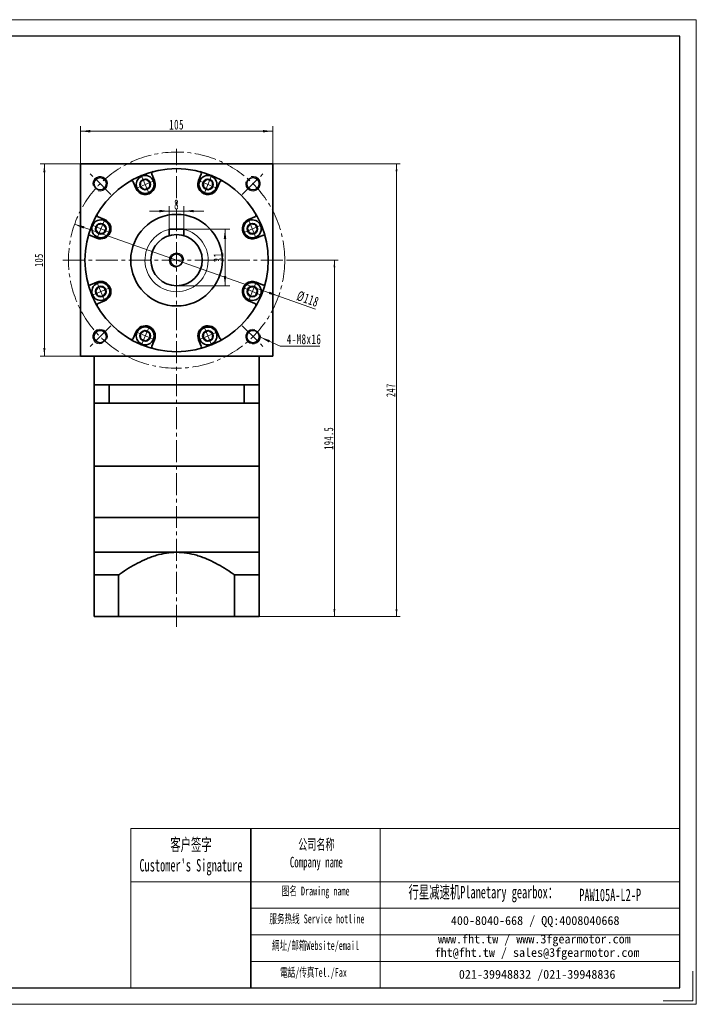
# Model space of a CAD drawing. Header units: millimetres. Extents: x 2895 to 3655, y -169 to 378.
# Tile 2 of 2: x 3285 to 3655, y -169 to 369. Entities that reach past the tile are written whole.
import ezdxf

# ---------------------------------------------------------------- set-up
doc = ezdxf.new("R2010")
doc.units = ezdxf.units.MM
doc.set_wipeout_variables(frame=1)
doc.linetypes.add('点画线', pattern=[18, 12, -2, 2, -2])
doc.layers.get('0').update_dxf_attribs({"lineweight": 35})
for name, color, linetype, lineweight in [('7标注层', 4, 'Continuous', 18), ('CDRAFT0', 7, 'Continuous', 35), ('EB0', 7, 'Continuous', 35), ('EB0_1', 7, 'Continuous', 35), ('SLD-0', 7, 'Continuous', 18), ('中心线层', 1, '点画线', 18), ('图框_外框线', 7, 'Continuous', 18), ('尺寸线层', 3, 'Continuous', 18), ('粗实线层', 7, 'Continuous', 35), ('粗实线层_1', 7, 'Continuous', 35)]:
    doc.layers.add(name, color=color, linetype=linetype, lineweight=lineweight)
doc.styles.add('SLDTEXTSTYLE4', font='txt', dxfattribs={"width": 0.611111})
doc.styles.add('标准', font='txt', dxfattribs={"width": 0.667})
doc.dimstyles.new('a4-1-1', dxfattribs={"dimtxt": 3, "dimasz": 3, "dimexe": 1.5, "dimexo": 0, "dimgap": 0.5, "dimtad": 1, "dimdec": 3, "dimdsep": 46, "dimtxsty": '标准', "dimblk": '_CAXARROW', "dimcen": 0, "dimdle": 6, "dimazin": 2, "dimtfac": 0.707107, "dimtdec": 3, "dimtix": 1, "dimtmove": 2, "dimatfit": 3, "dimfxl": 0, "dimfrac": 2, "dimtolj": 1, "dimarcsym": 0})
doc.dimstyles.new('a4-1-1.5', dxfattribs={"dimtxt": 4.5, "dimasz": 4.5, "dimexe": 2.25, "dimexo": 0, "dimgap": 0.75, "dimtad": 1, "dimdec": 3, "dimdsep": 46, "dimtxsty": '标准', "dimblk": '_CAXARROW', "dimcen": 0, "dimdle": 9, "dimazin": 2, "dimtfac": 0.707107, "dimtdec": 3, "dimtix": 1, "dimtmove": 2, "dimatfit": 3, "dimfxl": 0, "dimfrac": 2, "dimtolj": 1, "dimarcsym": 0})
doc.dimstyles.new('标准', dxfattribs={"dimtxt": 3.5, "dimasz": 4, "dimexe": 2, "dimexo": 0, "dimtad": 1, "dimdsep": 46, "dimtxsty": '标准', "dimblk": '_CAXARROW', "dimcen": 0, "dimdle": 8, "dimazin": 2, "dimtfac": 0.707107, "dimtdec": 3, "dimtmove": 2, "dimatfit": 3, "dimfxl": 0, "dimfrac": 2, "dimtolj": 1, "dimarcsym": 0})

# ---------------------------------------------------------------- blocks, each defined once
blk = doc.blocks.new('*X25')
at = {"layer": '尺寸线层', "linetype": 'Continuous'}
for points in [[(3318.57, 307.65), (3323.97, 308.32), (3323.97, 306.97)], [(3423.57, 307.65), (3418.17, 308.32), (3418.17, 306.97)]]:
    blk.add_hatch(color=0, dxfattribs=at).paths.add_polyline_path(points, flags=0)
at = {"layer": '尺寸线层', "color": 0, "linetype": 'Continuous'}
for p, q in [((3318.57, 289.75), (3318.57, 310.35)), ((3318.57, 307.65), (3423.57, 307.65)), ((3423.57, 289.75), (3423.57, 310.35))]:
    blk.add_line(p, q, dxfattribs=at)
at = {"layer": '尺寸线层', "color": 0, "insert": (3371.07, 311.22), "char_height": 5.4, "width": 14.0022, "attachment_point": 5, "line_spacing_factor": 1.15057, "style": '标准'}
blk.add_mtext('\\T1.1;105', dxfattribs=at)
blk = doc.blocks.new('_CAXARROW')
blk.add_hatch(color=0).paths.add_polyline_path([(0, 0), (-1, 0.125), (-1, -0.125)], flags=0)
blk = doc.blocks.new('*X26')
at = {"layer": '尺寸线层', "linetype": 'Continuous'}
for points in [[(3298.94, 289.75), (3299.51, 285.25), (3298.38, 285.25)], [(3298.94, 184.75), (3299.51, 189.25), (3298.38, 189.25)]]:
    blk.add_hatch(color=0, dxfattribs=at).paths.add_polyline_path(points, flags=0)
at = {"layer": '尺寸线层', "color": 0, "linetype": 'Continuous'}
for p, q in [((3318.57, 289.75), (3296.69, 289.75)), ((3298.94, 289.75), (3298.94, 184.75)), ((3318.57, 184.75), (3296.69, 184.75))]:
    blk.add_line(p, q, dxfattribs=at)
at = {"layer": '尺寸线层', "color": 0, "insert": (3295.97, 237.25), "char_height": 4.5, "width": 11.6685, "attachment_point": 5, "rotation": 90, "line_spacing_factor": 1.15057, "style": '标准'}
blk.add_mtext('\\T1.1;105', dxfattribs=at)
blk = doc.blocks.new('*X27')
at = {"layer": '中心线层', "linetype": '点画线', "lineweight": 18}
for p, q in [((0, -5.64), (0, 5.64)), ((-5.64, 0), (5.64, 0))]:
    blk.add_line(p, q, dxfattribs=at)
at = {"layer": '粗实线层'}
for p, q in [((-2.89, 0), (-1.44, 2.5)), ((-2.89, 0), (-1.44, -2.5)), ((-1.44, 2.5), (1.44, 2.5)), ((2.89, 0), (1.44, 2.5)), ((2.89, 0), (1.44, 2.5)), ((2.89, 0), (1.44, -2.5)), ((-1.44, -2.5), (1.44, -2.5))]:
    blk.add_line(p, q, dxfattribs=at)
blk.add_circle((0, 0), 2.89, dxfattribs=at)
for start, end in [(0, 180), (180, 360)]:
    blk.add_arc((0, 0), 4.89, start, end, dxfattribs=at)
blk = doc.blocks.new('*X28')
at = {"layer": '尺寸线层', "linetype": 'Continuous'}
for points in [[(3315.43, 256.87), (3320.3, 254.44), (3320.75, 255.71)], [(3426.71, 217.63), (3421.4, 218.79), (3421.85, 220.06)]]:
    blk.add_hatch(color=0, dxfattribs=at).paths.add_polyline_path(points, flags=0)
at = {"layer": '尺寸线层', "color": 0, "linetype": 'Continuous'}
blk.add_line((3446.93, 210.5), (3315.43, 256.87), dxfattribs=at)
at = {"layer": '尺寸线层', "color": 0, "insert": (3442.72, 216.02), "char_height": 5.4, "width": 23.2228, "attachment_point": 5, "rotation": 340.5734, "line_spacing_factor": 1.15057, "style": '标准'}
blk.add_mtext('\\T1.1;%%C118', dxfattribs=at)
blk = doc.blocks.new('*X29')
at = {"layer": '尺寸线层', "linetype": 'Continuous'}
blk.add_hatch(color=0, dxfattribs=at).paths.add_polyline_path([(-11.71, 4.98), (-6.52, 3.35), (-7.08, 2.12)], flags=0)
at = {"layer": '尺寸线层', "color": 0, "linetype": 'Continuous'}
blk.add_line((-11.71, 4.98), (-0.81, 0), dxfattribs=at)
at = {"layer": '尺寸线层', "color": 0}
for p, q in [((-0.81, 0), (0, 0)), ((0, 0), (20.82, 0)), ((0, 0), (0, 0))]:
    blk.add_line(p, q, dxfattribs=at)
at = {"layer": '尺寸线层', "color": 0, "insert": (2.7, 1.08), "char_height": 5.4, "width": 36.2438, "attachment_point": 7, "line_spacing_factor": 1.15057, "style": '标准'}
blk.add_mtext('\\T1.1;4-M8x16', dxfattribs=at)
blk = doc.blocks.new('*X30')
at = {"layer": '尺寸线层', "linetype": 'Continuous'}
for points in [[(3367.07, 264.04), (3361.67, 263.37), (3361.67, 264.72)], [(3375.07, 264.04), (3380.47, 263.37), (3380.47, 264.72)]]:
    blk.add_hatch(color=0, dxfattribs=at).paths.add_polyline_path(points, flags=0)
at = {"layer": '尺寸线层', "color": 0, "linetype": 'Continuous'}
for p, q in [((3385.87, 264.04), (3356.27, 264.04)), ((3367.07, 254.25), (3367.07, 266.74)), ((3375.07, 254.25), (3375.07, 266.74))]:
    blk.add_line(p, q, dxfattribs=at)
at = {"layer": '尺寸线层', "color": 0, "insert": (3371.07, 267.61), "char_height": 5.4, "width": 10.8, "attachment_point": 5, "line_spacing_factor": 1.15057, "style": '标准'}
blk.add_mtext('\\T1.1;8', dxfattribs=at)
blk = doc.blocks.new('*X31')
at = {"layer": '尺寸线层', "linetype": 'Continuous'}
for points in [[(3397.5, 254.25), (3398.18, 248.85), (3396.83, 248.85)], [(3397.5, 223.25), (3398.18, 228.65), (3396.83, 228.65)]]:
    blk.add_hatch(color=0, dxfattribs=at).paths.add_polyline_path(points, flags=0)
at = {"layer": '尺寸线层', "color": 0, "linetype": 'Continuous'}
for p, q in [((3375.07, 254.25), (3400.2, 254.25)), ((3397.5, 254.25), (3397.5, 223.25)), ((3371.07, 223.25), (3400.2, 223.25))]:
    blk.add_line(p, q, dxfattribs=at)
at = {"layer": '尺寸线层', "color": 0, "insert": (3393.93, 238.75), "char_height": 5.4, "width": 10.8, "attachment_point": 5, "rotation": 90, "line_spacing_factor": 1.15057, "style": '标准'}
blk.add_mtext('\\T1.1;31', dxfattribs=at)
blk = doc.blocks.new('*X42')
at = {"layer": '尺寸线层', "linetype": 'Continuous'}
for points in [[(3491.09, 289.75), (3490.59, 285.75), (3491.59, 285.75)], [(3491.09, 42.75), (3490.59, 46.75), (3491.59, 46.75)]]:
    blk.add_hatch(color=0, dxfattribs=at).paths.add_polyline_path(points, flags=0)
at = {"layer": '尺寸线层', "color": 0, "linetype": 'Continuous'}
for p, q in [((3423.57, 289.75), (3493.09, 289.75)), ((3491.09, 42.75), (3491.09, 289.75)), ((3416.07, 42.75), (3493.09, 42.75))]:
    blk.add_line(p, q, dxfattribs=at)
at = {"layer": '尺寸线层', "color": 0, "insert": (3487.99, 166.25), "char_height": 5, "width": 13.2174, "attachment_point": 5, "rotation": 90, "line_spacing_factor": 1.15057, "style": '标准'}
blk.add_mtext('\\T1.1;247', dxfattribs=at)
blk = doc.blocks.new('*X43')
at = {"layer": '尺寸线层', "linetype": 'Continuous'}
for points in [[(3457.19, 237.25), (3457.69, 233.25), (3456.69, 233.25)], [(3457.19, 42.75), (3457.69, 46.75), (3456.69, 46.75)]]:
    blk.add_hatch(color=0, dxfattribs=at).paths.add_polyline_path(points, flags=0)
at = {"layer": '尺寸线层', "color": 0, "linetype": 'Continuous'}
for p, q in [((3433.07, 237.25), (3459.19, 237.25)), ((3457.19, 237.25), (3457.19, 42.75)), ((3416.07, 42.75), (3459.19, 42.75))]:
    blk.add_line(p, q, dxfattribs=at)
at = {"layer": '尺寸线层', "color": 0, "insert": (3454.09, 140), "char_height": 5, "width": 23.1179, "attachment_point": 5, "rotation": 90, "line_spacing_factor": 1.15057, "style": '标准'}
blk.add_mtext('\\T1.1;194.5', dxfattribs=at)

msp = doc.modelspace()

# ---------------------------------------------------------------- linework, layer by layer
msp.add_line((3411.5992, -73.0696), (3411.5992, -159.9563))
at = {"color": 7, "linetype": 'Continuous', "lineweight": 0}
for centre, start, end in [((3329.3529, 278.97), 255, 195), ((3329.3529, 278.97), 255, 195), ((3412.7915, 278.97), 165, 105), ((3412.7915, 278.97), 165, 105), ((3329.3529, 195.5314), 345, 285), ((3329.3529, 195.5314), 345, 285), ((3412.7915, 195.5314), 75, 15), ((3412.7915, 195.5314), 75, 15)]:
    msp.add_arc(centre, 4, start, end, dxfattribs=at)
at = {"layer": '7标注层', "color": 0}
msp.add_line((3346.0568, -73.0696), (3346.0568, -159.9414), dxfattribs=at)
at = {"layer": 'CDRAFT0', "color": 7}
for points in [[(3339.4522, 65.419), (3339.7239, 65.6117), (3339.9965, 65.8033), (3343.3305, 68.126), (3346.4734, 70.1051), (3351.3883, 72.7007), (3353.0604, 73.503), (3355.6345, 74.5839), (3356.5035, 74.9238), (3358.2667, 75.5566), (3359.161, 75.8494), (3363.6434, 77.1638), (3367.3081, 77.7507), (3371.0722, 77.7507)], [(3402.6922, 65.419), (3402.4205, 65.6117), (3402.1479, 65.8033), (3398.8139, 68.126), (3395.671, 70.1051), (3390.7561, 72.7007), (3389.084, 73.503), (3386.5099, 74.5839), (3385.6409, 74.9238), (3383.8777, 75.5566), (3382.9834, 75.8494), (3378.501, 77.1638), (3374.8363, 77.7507), (3371.0722, 77.7507)]]:
    msp.add_open_spline(points, degree=3, knots=[0, 0, 0, 0, 0.99690397, 0.99690397, 12.15872641, 12.15872641, 17.73963764, 17.73963764, 20.53009325, 20.53009325, 23.32054886, 23.32054886, 34.48237131, 34.48237131, 34.48237131, 34.48237131], dxfattribs=at)
at = {"layer": 'EB0'}
for p, q in [((3326.0722, 169.2507), (3326.0722, 124.7507)), ((3416.0722, 169.2507), (3326.0722, 169.2507)), ((3411.0722, 169.2507), (3416.0722, 169.2507)), ((3416.0722, 169.2507), (3416.0722, 149.2507)), ((3416.0722, 159.2507), (3326.0722, 159.2507)), ((3416.0722, 149.2507), (3416.0722, 124.7507)), ((3416.0722, 124.7507), (3326.0722, 124.7507)), ((3416.0722, 124.7507), (3326.0722, 124.7507)), ((3416.0722, 96.7507), (3326.0722, 96.7507))]:
    msp.add_line(p, q, dxfattribs=at)
at = {"layer": 'EB0_1'}
for p, q in [((3416.0722, 124.7507), (3326.0722, 124.7507)), ((3326.0722, 124.7507), (3326.0722, 42.7502)), ((3416.0722, 124.7507), (3416.0722, 42.7502)), ((3326.0722, 96.7507), (3326.0722, 77.7507)), ((3416.0722, 96.7507), (3326.0722, 96.7507)), ((3326.0722, 96.7507), (3326.0722, 77.7507)), ((3416.0722, 96.7507), (3326.0722, 96.7507)), ((3416.0722, 96.7507), (3416.0722, 42.7502)), ((3339.4522, 65.419), (3339.4522, 42.7502)), ((3402.6922, 65.419), (3402.6922, 42.7502)), ((3416.0722, 42.7502), (3326.0722, 42.7502))]:
    msp.add_line(p, q, dxfattribs=at)
at = {"layer": '中心线层'}
for p, q in [((3371.0722, 37.0385), (3371.0722, 298.0128)), ((3335.2494, 273.0735), (3323.3537, 284.9692)), ((3406.895, 273.0735), (3418.7907, 284.9692)), ((3309.0722, 237.2507), (3433.0722, 237.2507)), ((3335.2494, 201.4279), (3323.3537, 189.5321)), ((3406.895, 201.4279), (3418.7907, 189.5321))]:
    msp.add_line(p, q, dxfattribs=at)
at = {"layer": '图框_外框线'}
for p, q in [((3346.0568, -73.0696), (3411.5992, -73.0696)), ((3411.5992, -73.0696), (3411.5992, -159.9414)), ((3411.5992, -73.0696), (3645.6046, -73.0696)), ((3482.2168, -73.0696), (3482.2168, -159.9414)), ((3346.0568, -102.0588), (3411.5992, -102.0588)), ((3411.5992, -102.0588), (3645.6046, -102.0588)), ((3411.5992, -116.5534), (3645.6046, -116.5534)), ((3411.5992, -131.048), (3645.6046, -131.048)), ((3411.5992, -145.5426), (3645.6046, -145.5426))]:
    msp.add_line(p, q, dxfattribs=at)
at = {"layer": '图框_外框线', "color": 3}
msp.add_lwpolyline([(3652.8439, -150.8923), (3652.8439, -167.1807), (3636.5555, -167.1807)], dxfattribs=at)
at = {"layer": '粗实线层'}
for p, q in [((3318.5722, 289.7507), (3318.5722, 184.7507)), ((3318.5722, 289.7507), (3423.5722, 289.7507)), ((3423.5722, 289.7507), (3423.5722, 184.7507)), ((3348.8658, 276.4895), (3347.4051, 280.0159)), ((3383.1159, 280.699), (3384.5766, 284.2255)), ((3393.2786, 276.4895), (3394.7393, 280.0159)), ((3410.3111, 259.4571), (3413.8375, 260.9178)), ((3375.0722, 254.2507), (3367.0722, 254.2507)), ((3367.0722, 254.2507), (3367.0722, 250.6671)), ((3375.0722, 254.2507), (3375.0722, 250.6671)), ((3327.6238, 249.2944), (3324.0974, 250.7551)), ((3414.5206, 225.2069), (3418.047, 223.7462)), ((3331.8334, 215.0442), (3328.3069, 213.5836)), ((3359.0285, 193.8023), (3357.5678, 190.2759)), ((3393.2786, 198.0118), (3394.7393, 194.4854)), ((3423.5722, 184.7507), (3318.5722, 184.7507)), ((3326.0722, 169.2507), (3326.0722, 184.7507)), ((3416.0722, 169.2507), (3416.0722, 184.7507)), ((3334.2598, 169.2507), (3334.2598, 159.2507)), ((3407.8846, 169.2507), (3407.8846, 159.2507)), ((3326.0722, 77.7507), (3416.0722, 77.7507))]:
    msp.add_line(p, q, dxfattribs=at)
for centre, radius in [((3371.0722, 237.2507), 50), ((3329.3529, 278.97), 3.4), ((3412.7915, 278.97), 3.4), ((3371.0722, 237.2507), 25), ((3371.0722, 237.2507), 14), ((3371.0722, 237.2507), 3.4), ((3329.3529, 195.5314), 3.4), ((3412.7915, 195.5314), 3.4)]:
    msp.add_circle(centre, radius, dxfattribs=at)
for centre, radius, start, end in [((3383.6528, 284.6081), 1, 337.499975, 75.122987), ((3346.4812, 279.6333), 1, 22.499975, 120.122987), ((3353.9471, 278.5943), 5.5, 202.5, 22.5), ((3388.1973, 278.5943), 5.5, 157.5, 337.5), ((3395.6632, 279.6333), 1, 59.877013, 157.500025), ((3329.7286, 254.3758), 5.5, 247.5, 67.5), ((3412.4158, 254.3758), 5.5, 112.5, 292.5), ((3413.4548, 261.8417), 1, 292.499975, 30.122987), ((3323.7147, 249.8312), 1, 67.499975, 165.122987), ((3329.7286, 220.1256), 5.5, 292.5, 112.5), ((3412.4158, 220.1256), 5.5, 67.5, 247.5), ((3418.4297, 224.6701), 1, 247.499975, 345.122987), ((3328.6896, 212.6597), 1, 112.499975, 210.122987), ((3353.9471, 195.9071), 5.5, 337.5, 157.5), ((3388.1973, 195.9071), 5.5, 22.5, 202.5), ((3395.6632, 194.8681), 1, 202.499975, 300.122987), ((3358.4916, 189.8932), 1, 157.499975, 255.122987)]:
    msp.add_arc(centre, radius, start, end, dxfattribs=at)
at = {"layer": '粗实线层', "lineweight": 18}
for radius, start, end in [(17.25, 103.40802, 76.59198), (4, 0, 270)]:
    msp.add_arc((3371.0722, 237.2507), radius, start, end, dxfattribs=at)
at = {"layer": '粗实线层_1'}
for p, q in [((3339.4522, 65.419), (3326.0722, 65.419)), ((3402.6922, 65.419), (3416.0722, 65.419))]:
    msp.add_line(p, q, dxfattribs=at)

# ---------------------------------------------------------------- block references
at = {"layer": '尺寸线层'}
msp.add_blockref('*X29', (3428.4869, 190.2415), dxfattribs=at)
at = {"layer": '粗实线层', "rotation": 337.5000000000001}
msp.add_blockref('*X27', (3388.1973, 278.5943), dxfattribs=at)

# ---------------------------------------------------------------- texts
at = {"layer": 'SLD-0', "color": 1, "attachment_point": 2, "style": 'SLDTEXTSTYLE4'}
for s, insert, char_height, width in [("{\\fSimSun|b1|i0|c134|p2;客户签字\\PCustomer's Signature}", (3378.941, -78.4327), 6.764147, 84.146691), ('{\\fSimSun|b1|i0|c134|p2;公司名称\\PCompany name}', (3447.3559, -78.7918), 5.797841, 75.063934), ('{\\fSimSun|b1|i0|c134|p2;图名 Drawing name}', (3446.9596, -104.7306), 4.831534, 61.788962), ('{\\fSimSun|b1|i0|c134|p2;  \\H1.1667x;行星减速机Planetary gearbox\\fSimSun|b0|i0|c134|p2;：}', (3536.0319, -104.358), 5.797841, 91.186351), ('PAW105A-L2-P', (3607.6618, -105.8973), 6.764147, 49.225947), ('{\\fSimSun|b1|i0|c134|p2;服务热线 Service hotline}', (3447.6447, -119.9233), 4.831534, 68.838839), ('{\\fSimSun|b1|i0|c134|p2;網址/邮箱Website/email}', (3446.8924, -134.48), 4.831534, 71.654752), ('{\\fSimSun|b1|i0|c134|p2;電話/传真Tel./Fax}', (3445.8099, -149.1501), 4.831534, 72.516549)]:
    msp.add_mtext(s, dxfattribs=dict(at, insert=insert, char_height=char_height, width=width))
at = {"layer": 'SLD-0', "color": 1, "char_height": 4.831534, "attachment_point": 2}
for s, insert, width in [('{\\fSimSun|b1|i0|c134|p2;400-8040-668 / QQ:4008040668}', (3566.7439, -120.8465), 140.672086), ('{\\fSimSun|b1|i0|c134|p2;www.fht.tw / www.3fgearmotor.com }', (3566.2984, -130.9099), 140.830444), ('{\\fSimSun|b1|i0|c134|p2;fht@fht.tw / sales@3fgearmotor.com }', (3567.7708, -138.2671), 140.830444), ('{\\fSimSun|b1|i0|c134|p2;021-39948832 /021-39948836 }', (3567.8213, -150.2065), 107.534697)]:
    msp.add_mtext(s, dxfattribs=dict(at, insert=insert, width=width))

# ---------------------------------------------------------------- dimensions: what is measured, and where the dimension line sits
at = {"layer": '尺寸线层'}
for base, p1, p2, angle, dimstyle, picture, middle in [((3423.5722, 307.6461), (3318.5722, 289.7507), (3423.5722, 289.7507), 0, 'a4-1-1', '*X25', (3371.0722, 311.2169)), ((3298.9441, 184.7507), (3318.5722, 289.7507), (3318.5722, 184.7507), 270, 'a4-1-1.5', '*X26', (3295.9684, 237.2507)), ((3397.5045, 223.2507), (3375.0722, 254.2507), (3371.0722, 223.2507), 270, 'a4-1-1', '*X31', (3393.9337, 238.7507))]:
    dim = msp.add_linear_dim(base=base, p1=p1, p2=p2, angle=angle, dimstyle=dimstyle, override={"dimsah": 1, "dimtfill": 1, "dimtzin": 8}, dxfattribs=at)
    dim.commit()
    dim.dimension.update_dxf_attribs({"geometry": picture, "text_midpoint": middle, "dimtype": 160})

# ---------------------------------------------------------------- next in the draw order: wipeouts: each hides what was drawn before it
for points in [[(3358.4649, 280.4656), (3358.0869, 281.197), (3358.0869, 281.197), (3357.2048, 282.2412), (3356.0681, 283.0004), (3354.7657, 283.4153), (3353.3994, 283.4535), (3352.0758, 283.112), (3352.0758, 283.112), (3350.8985, 282.4176), (3349.9593, 281.4244), (3349.3318, 280.2101), (3349.0649, 278.8695), (3349.1794, 277.5074), (3349.1794, 277.5074), (3349.4293, 276.723), (3349.4293, 276.723), (3350.0676, 275.6174), (3350.9703, 274.7148), (3352.0758, 274.0765), (3353.3088, 273.7461), (3354.5854, 273.7461), (3355.8184, 274.0765), (3355.8184, 274.0765), (3357.1229, 274.8759), (3358.1165, 276.0393), (3358.702, 277.4527), (3358.822, 278.9779)], [(3331.5999, 258.8935), (3330.8154, 259.1434), (3330.8154, 259.1434), (3329.4534, 259.258), (3328.1128, 258.9911), (3326.8985, 258.3635), (3325.9053, 257.4244), (3325.2108, 256.2471), (3325.2108, 256.2471), (3324.8694, 254.9235), (3324.9076, 253.5572), (3325.3225, 252.2548), (3326.0817, 251.1181), (3327.1258, 250.236), (3327.1258, 250.236), (3327.8573, 249.858), (3327.8573, 249.858), (3329.0903, 249.5276), (3330.3669, 249.5276), (3331.5999, 249.858), (3332.7054, 250.4963), (3333.6081, 251.3989), (3334.2464, 252.5044), (3334.2464, 252.5044), (3334.6035, 253.9921), (3334.4835, 255.5173), (3333.898, 256.9308), (3332.9044, 258.0941)], [(3414.2871, 249.858), (3415.0186, 250.236), (3415.0186, 250.236), (3416.0627, 251.1181), (3416.8219, 252.2548), (3417.2368, 253.5572), (3417.275, 254.9235), (3416.9336, 256.2471), (3416.9336, 256.2471), (3416.2391, 257.4244), (3415.2459, 258.3635), (3414.0316, 258.9911), (3412.691, 259.258), (3411.329, 259.1434), (3411.329, 259.1434), (3410.5445, 258.8935), (3410.5445, 258.8935), (3409.439, 258.2552), (3408.5363, 257.3526), (3407.898, 256.2471), (3407.5676, 255.014), (3407.5676, 253.7375), (3407.898, 252.5044), (3407.898, 252.5044), (3408.6974, 251.2), (3409.8608, 250.2063), (3411.2743, 249.6209), (3412.7995, 249.5008)], [(3327.8573, 224.6434), (3327.1258, 224.2654), (3327.1258, 224.2654), (3326.0817, 223.3832), (3325.3225, 222.2466), (3324.9076, 220.9442), (3324.8694, 219.5778), (3325.2108, 218.2543), (3325.2108, 218.2543), (3325.9053, 217.0769), (3326.8985, 216.1378), (3328.1128, 215.5103), (3329.4534, 215.2433), (3330.8154, 215.3579), (3330.8154, 215.3579), (3331.5999, 215.6078), (3331.5999, 215.6078), (3332.7054, 216.2461), (3333.6081, 217.1487), (3334.2464, 218.2543), (3334.5768, 219.4873), (3334.5768, 220.7639), (3334.2464, 221.9969), (3334.2464, 221.9969), (3333.447, 223.3014), (3332.2836, 224.295), (3330.8701, 224.8805), (3329.3449, 225.0005)], [(3410.5445, 215.6078), (3411.329, 215.3579), (3411.329, 215.3579), (3412.691, 215.2433), (3414.0316, 215.5103), (3415.2459, 216.1378), (3416.2391, 217.0769), (3416.9336, 218.2543), (3416.9336, 218.2543), (3417.275, 219.5778), (3417.2368, 220.9442), (3416.8219, 222.2466), (3416.0627, 223.3832), (3415.0186, 224.2654), (3415.0186, 224.2654), (3414.2871, 224.6434), (3414.2871, 224.6434), (3413.0541, 224.9737), (3411.7775, 224.9737), (3410.5445, 224.6434), (3409.439, 224.0051), (3408.5363, 223.1024), (3407.898, 221.9969), (3407.898, 221.9969), (3407.5409, 220.5092), (3407.6609, 218.984), (3408.2464, 217.5706), (3409.24, 216.4072)], [(3349.4293, 197.7784), (3349.1794, 196.9939), (3349.1794, 196.9939), (3349.0649, 195.6318), (3349.3318, 194.2913), (3349.9593, 193.0769), (3350.8985, 192.0837), (3352.0758, 191.3893), (3352.0758, 191.3893), (3353.3994, 191.0478), (3354.7657, 191.0861), (3356.0681, 191.501), (3357.2048, 192.2602), (3358.0869, 193.3043), (3358.0869, 193.3043), (3358.4649, 194.0357), (3358.4649, 194.0357), (3358.7953, 195.2688), (3358.7953, 196.5453), (3358.4649, 197.7784), (3357.8266, 198.8839), (3356.924, 199.7866), (3355.8184, 200.4248), (3355.8184, 200.4248), (3354.3308, 200.782), (3352.8056, 200.6619), (3351.3921, 200.0765), (3350.2287, 199.0829)], [(3383.6795, 194.0357), (3384.0575, 193.3043), (3384.0575, 193.3043), (3384.9396, 192.2602), (3386.0763, 191.501), (3387.3787, 191.0861), (3388.7451, 191.0478), (3390.0686, 191.3893), (3390.0686, 191.3893), (3391.2459, 192.0837), (3392.1851, 193.0769), (3392.8126, 194.2913), (3393.0795, 195.6318), (3392.965, 196.9939), (3392.965, 196.9939), (3392.7151, 197.7784), (3392.7151, 197.7784), (3392.0768, 198.8839), (3391.1741, 199.7866), (3390.0686, 200.4248), (3388.8356, 200.7552), (3387.559, 200.7552), (3386.326, 200.4248), (3386.326, 200.4248), (3385.0215, 199.6254), (3384.0279, 198.4621), (3383.4424, 197.0486), (3383.3224, 195.5234)]]:
    msp.add_wipeout(points).dxf.layer = '粗实线层'

# ---------------------------------------------------------------- next in the draw order: linework, layer by layer
at = {"layer": '中心线层'}
msp.add_circle((3371.0722, 237.2507), 59, dxfattribs=at)
at = {"layer": '图框_外框线', "color": 3}
msp.add_lwpolyline([(2894.5278, -168.9905), (3654.6537, -168.9905), (3654.6537, 368.527), (2894.5278, 368.527)], close=True, dxfattribs=at)
at = {"layer": '图框_外框线', "color": 3, "lineweight": 25}
msp.add_lwpolyline([(2939.7734, -159.9414), (3645.6046, -159.9414), (3645.6046, 359.4779), (2939.7734, 359.4779)], close=True, dxfattribs=at)
at = {"layer": '粗实线层'}
for p, q in [((3359.0285, 280.699), (3357.5678, 284.2255)), ((3331.8334, 259.4571), (3328.3069, 260.9178)), ((3414.5206, 249.2944), (3418.047, 250.7551)), ((3327.6238, 225.2069), (3324.0974, 223.7462)), ((3410.3111, 215.0442), (3413.8375, 213.5836)), ((3348.8658, 198.0118), (3347.4051, 194.4854)), ((3383.1159, 193.8023), (3384.5766, 190.2759))]:
    msp.add_line(p, q, dxfattribs=at)
for centre, start, end in [((3358.4916, 284.6081), 104.877013, 202.500025), ((3328.6896, 261.8417), 149.877013, 247.500025), ((3418.4297, 249.8312), 14.877013, 112.500025), ((3323.7147, 224.6701), 194.877013, 292.500025), ((3413.4548, 212.6597), 329.877013, 67.500025), ((3346.4812, 194.8681), 239.877013, 337.500025), ((3383.6528, 189.8932), 284.877013, 22.500025)]:
    msp.add_arc(centre, 1, start, end, dxfattribs=at)

# ---------------------------------------------------------------- next in the draw order: block references
for p, rotation in [((3353.9471, 278.5943), 22.5), ((3329.7286, 254.3758), 67.50000000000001), ((3412.4158, 254.3758), 292.5000000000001), ((3329.7286, 220.1256), 112.5), ((3412.4158, 220.1256), 247.5000000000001), ((3353.9471, 195.9071), 157.5000000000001), ((3388.1973, 195.9071), 202.5)]:
    msp.add_blockref('*X27', p, dxfattribs=dict(at, rotation=rotation))

# ---------------------------------------------------------------- next in the draw order: dimensions: what is measured, and where the dimension line sits
at = {"layer": '尺寸线层'}
for base, p1, p2, picture, middle in [((3491.0886, 289.7507), (3416.0722, 42.7502), (3423.5722, 289.7507), '*X42', (3487.9906, 166.2505)), ((3457.1924, 42.7502), (3433.0722, 237.2507), (3416.0722, 42.7502), '*X43', (3454.0944, 140.0005))]:
    dim = msp.add_linear_dim(base=base, p1=p1, p2=p2, angle=90, dimstyle='标准', override={"dimtxt": 5, "dimsah": 1, "dimtfill": 1, "dimtzin": 8, "dimarcsym": 0}, dxfattribs=at)
    dim.commit()
    dim.dimension.update_dxf_attribs({"geometry": picture, "text_midpoint": middle, "dimtype": 160})
dim = msp.add_linear_dim(base=(3367.0722, 264.0435), p1=(3375.0722, 254.2507), p2=(3367.0722, 254.2507), dimstyle='a4-1-1', override={"dimsah": 1, "dimtfill": 1, "dimtzin": 8}, dxfattribs=at)
dim.commit()
dim.dimension.update_dxf_attribs({"geometry": '*X30', "text_midpoint": (3371.0722, 267.6143), "dimtype": 160})
dim = msp.add_diameter_dim_2p(p1=(3315.4312, 256.874), p2=(3426.7132, 217.6273), dimstyle='a4-1-1', override={"dimpost": '%%C<>', "dimsah": 1, "dimtfill": 1, "dimtzin": 8}, dxfattribs=at)
dim.commit()
dim.dimension.update_dxf_attribs({"geometry": '*X28', "text_midpoint": (3441.4575, 212.4274), "dimtype": 163})

doc.saveas('drawing.dxf')
